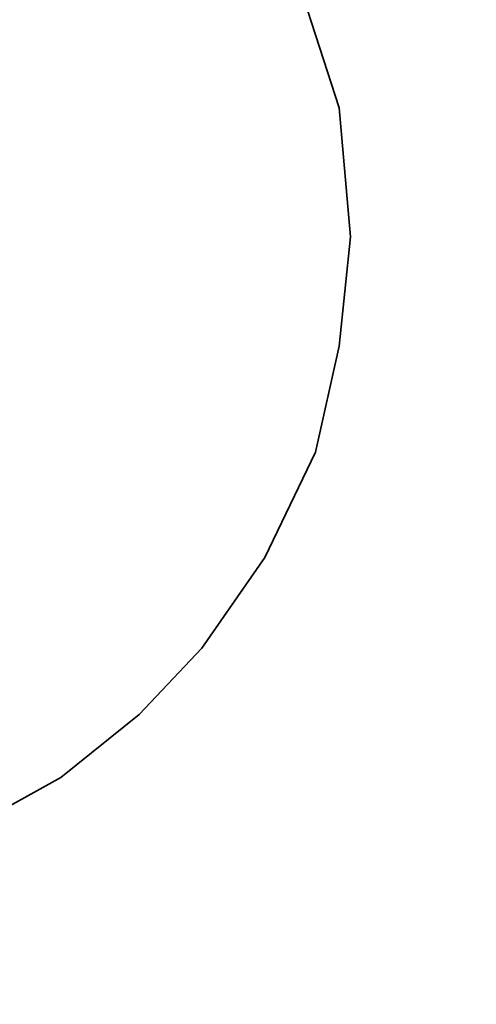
# Model space of a CAD drawing. Extents: x -178 to 287, y 74 to 351.
# Tile 31 of 48: x 209.758 to 210.171, y 142.61 to 143.501. Entities that reach past the tile are written whole.
import ezdxf

# ---------------------------------------------------------------- set-up
doc = ezdxf.new("R2010")
doc.units = 0
doc.header["$LTSCALE"] = 3
doc.header["$MEASUREMENT"] = 0
doc.layers.add('DIM', color=4, linetype='CONTINUOUS')
doc.layers.add('layer 1', color=7, linetype='CONTINUOUS')

# ---------------------------------------------------------------- blocks, each defined once
blk = doc.blocks.new('TBI MOTION logo(完整正式版)')
at = {"layer": 'layer 1', "color": 22, "lineweight": 35}
blk.add_open_spline([(-64.65375, -6.863749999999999), (-64.65375, -6.863749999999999), (-64.84375, -7.296249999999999), (-64.84375, -7.296249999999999), (-64.84375, -7.296249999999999), (-64.84375, -7.296249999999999), (-64.86875, -7.34375), (-64.86875, -7.34375), (-64.86875, -7.34375), (-64.86875, -7.34375), (-64.86875, -7.36875), (-64.86875, -7.36875), (-64.86875, -7.36875), (-64.86875, -7.36875), (-65.15375, -7.653749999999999), (-65.15375, -7.653749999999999), (-65.15375, -7.653749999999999), (-65.15375, -7.653749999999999), (-65.17875, -7.653749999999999), (-65.17875, -7.653749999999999), (-65.17875, -7.653749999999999), (-65.17875, -7.653749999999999), (-65.20375, -7.678749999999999), (-65.20375, -7.678749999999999), (-65.20375, -7.678749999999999), (-65.20375, -7.678749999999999), (-65.58875, -7.871249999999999), (-65.58875, -7.871249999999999), (-65.58875, -7.871249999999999), (-65.58875, -7.871249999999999), (-65.63375, -7.871249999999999), (-65.63375, -7.871249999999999), (-65.63375, -7.871249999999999), (-65.63375, -7.871249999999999), (-65.65875, -7.893749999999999), (-65.65875, -7.893749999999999), (-65.65875, -7.893749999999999), (-65.65875, -7.893749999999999), (-66.09375, -7.943749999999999), (-66.09375, -7.943749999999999), (-66.09375, -7.943749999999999), (-66.09375, -7.943749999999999), (-66.11375, -7.943749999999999), (-66.11375, -7.943749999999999), (-66.11375, -7.943749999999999), (-66.11375, -7.943749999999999), (-66.16375, -7.943749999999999), (-66.16375, -7.943749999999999), (-66.16375, -7.943749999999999), (-66.16375, -7.943749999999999), (-66.30875, -7.943749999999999), (-66.30875, -7.943749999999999), (-66.30875, -7.943749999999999), (-66.30875, -7.943749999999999), (-66.69375, -7.943749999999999), (-66.69375, -7.943749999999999), (-66.69375, -7.943749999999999), (-66.69375, -7.943749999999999), (-67.07375, -7.943749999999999), (-67.07375, -7.943749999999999), (-67.07375, -7.943749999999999), (-67.07375, -7.943749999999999), (-67.12375, -7.943749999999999), (-67.12375, -7.943749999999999), (-67.12375, -7.943749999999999), (-67.12375, -7.943749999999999), (-67.12375, -7.966249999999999), (-67.12375, -7.966249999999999), (-67.12375, -7.966249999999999), (-67.12375, -7.966249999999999), (-67.14875, -7.991249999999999), (-67.14875, -7.991249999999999), (-67.14875, -7.991249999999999), (-67.14875, -7.991249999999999), (-67.24375, -8.34875), (-67.24375, -8.34875), (-67.24375, -8.34875), (-67.24375, -8.34875), (-67.31374999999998, -8.68625), (-67.31374999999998, -8.68625), (-67.31374999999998, -8.68625), (-67.31374999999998, -8.68625), (-67.26874999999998, -8.68625), (-67.26874999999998, -8.68625), (-67.26874999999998, -8.68625), (-67.26874999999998, -8.68625), (-67.07375, -8.68625), (-67.07375, -8.68625), (-67.07375, -8.68625), (-67.07375, -8.68625), (-66.54875, -8.68625), (-66.54875, -8.68625), (-66.54875, -8.68625), (-66.54875, -8.68625), (-65.82625, -8.68625), (-65.82625, -8.68625), (-65.82625, -8.68625), (-65.82625, -8.68625), (-65.01375, -8.68625), (-65.01375, -8.68625), (-65.01375, -8.68625), (-65.01375, -8.68625), (-64.05375, -8.68625), (-64.05375, -8.68625), (-64.05375, -8.68625), (-64.05375, -8.68625), (-62.08375, -8.68625), (-62.08375, -8.68625), (-62.08375, -8.68625), (-62.08375, -8.68625), (-60.06875, -8.68625), (-60.06875, -8.68625), (-60.06875, -8.68625), (-60.06875, -8.68625), (-59.10875, -8.68625), (-59.10875, -8.68625), (-59.10875, -8.68625), (-59.10875, -8.68625), (-58.29375, -8.68625), (-58.29375, -8.68625), (-58.29375, -8.68625), (-58.29375, -8.68625), (-57.57374999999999, -8.68625), (-57.57374999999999, -8.68625), (-57.57374999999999, -8.68625), (-57.57374999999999, -8.68625), (-57.04875, -8.68625), (-57.04875, -8.68625), (-57.04875, -8.68625), (-57.04875, -8.68625), (-56.85375, -8.68625), (-56.85375, -8.68625), (-56.85375, -8.68625), (-56.85375, -8.68625), (-56.70875, -8.68625), (-56.70875, -8.68625), (-56.70875, -8.68625), (-56.70875, -8.68625), (-56.61375, -8.68625), (-56.61375, -8.68625), (-56.61375, -8.68625), (-56.61375, -8.68625), (-56.56875, -8.68625), (-56.56875, -8.68625), (-56.56875, -8.68625), (-56.56875, -8.68625), (-55.65375, -8.638749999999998), (-55.65375, -8.638749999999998), (-55.65375, -8.638749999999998), (-55.65375, -8.638749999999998), (-54.76874999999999, -8.51875), (-54.76874999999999, -8.51875), (-54.76874999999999, -8.51875), (-54.76874999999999, -8.51875), (-53.90375, -8.30375), (-53.90375, -8.30375), (-53.90375, -8.30375), (-53.90375, -8.30375), (-53.08875, -8.03875), (-53.08875, -8.03875), (-53.08875, -8.03875), (-53.08875, -8.03875), (-52.34375, -7.653749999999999), (-52.34375, -7.653749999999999), (-52.34375, -7.653749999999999), (-52.34375, -7.653749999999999), (-51.69875, -7.296249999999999), (-51.69875, -7.296249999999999), (-51.69875, -7.296249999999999), (-51.69875, -7.296249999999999), (-51.21875, -6.911249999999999), (-51.21875, -6.911249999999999), (-51.21875, -6.911249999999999), (-51.21875, -6.911249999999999), (-50.83375, -6.50375), (-50.83375, -6.50375), (-50.83375, -6.50375), (-50.83375, -6.50375), (-50.44875, -5.94875), (-50.44875, -5.94875), (-50.44875, -5.94875), (-50.44875, -5.94875), (-50.13875, -5.303749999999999), (-50.13875, -5.303749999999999), (-50.13875, -5.303749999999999), (-50.13875, -5.303749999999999), (-49.99375, -4.653749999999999), (-49.99375, -4.653749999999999), (-49.99375, -4.653749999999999), (-49.99375, -4.653749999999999), (-49.92375, -3.98375), (-49.92375, -3.98375), (-49.92375, -3.98375), (-49.92375, -3.98375), (-49.99375, -3.19374), (-49.99375, -3.19374), (-49.99375, -3.19374), (-49.99375, -3.19374), (-50.23374, -2.44874), (-50.23374, -2.44874), (-50.23374, -2.44874), (-50.23374, -2.44874), (-50.59375, -1.87374), (-50.59375, -1.87374), (-50.59375, -1.87374), (-50.59375, -1.87374), (-51.09875, -1.31874), (-51.09875, -1.31874), (-51.09875, -1.31874), (-51.09875, -1.31874), (-51.74375, -0.81875), (-51.74375, -0.81875), (-51.74375, -0.81875), (-51.74375, -0.81875), (-52.53875, -0.48125), (-52.53875, -0.48125), (-52.53875, -0.48125), (-52.53875, -0.48125), (-53.47375, -0.21875), (-53.47375, -0.21875), (-53.47375, -0.21875), (-53.47375, -0.21875), (-54.52875, -0.04874), (-54.52875, -0.04874), (-54.52875, -0.04874), (-54.52875, -0.04874), (-55.65375, 0.12125), (-55.65375, 0.12125), (-55.65375, 0.12125), (-55.65375, 0.12125), (-54.50375, 0.28624), (-54.50375, 0.28624), (-54.50375, 0.28624), (-54.50375, 0.28624), (-53.83375, 0.38124), (-53.83375, 0.38124), (-53.83375, 0.38124), (-53.83375, 0.38124), (-53.18375, 0.50125), (-53.18375, 0.50125), (-53.18375, 0.50125), (-53.18375, 0.50125), (-52.55875, 0.6687400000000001), (-52.55875, 0.6687400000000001), (-52.55875, 0.6687400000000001), (-52.55875, 0.6687400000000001), (-52.03375, 0.86124), (-52.03375, 0.86124), (-52.03375, 0.86124), (-52.03375, 0.86124), (-51.50374, 1.031239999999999), (-51.50374, 1.031239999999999), (-51.50374, 1.031239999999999), (-51.50374, 1.031239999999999), (-51.09875, 1.271249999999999), (-51.09875, 1.271249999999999), (-51.09875, 1.271249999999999), (-51.09875, 1.271249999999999), (-50.71374999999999, 1.48624), (-50.71374999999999, 1.48624), (-50.71374999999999, 1.48624), (-50.71374999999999, 1.48624), (-50.37625, 1.77625), (-50.37625, 1.77625), (-50.37625, 1.77625), (-50.37625, 1.77625), (-49.82375, 2.37625), (-49.82375, 2.37625), (-49.82375, 2.37625), (-49.82375, 2.37625), (-49.41875, 2.996249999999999), (-49.41875, 2.996249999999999), (-49.41875, 2.996249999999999), (-49.41875, 2.996249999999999), (-49.22375, 3.766249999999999), (-49.22375, 3.766249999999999), (-49.22375, 3.766249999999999), (-49.22375, 3.766249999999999), (-49.15375, 4.50874), (-49.15375, 4.50874), (-49.15375, 4.50874), (-49.15375, 4.50874), (-49.20374999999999, 5.251249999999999), (-49.20374999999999, 5.251249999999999), (-49.20374999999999, 5.251249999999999), (-49.20374999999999, 5.251249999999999), (-49.41875, 5.926249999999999), (-49.41875, 5.926249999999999), (-49.41875, 5.926249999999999), (-49.41875, 5.926249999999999), (-49.77875, 6.47625), (-49.77875, 6.47625), (-49.77875, 6.47625), (-49.77875, 6.47625), (-50.33125, 7.026239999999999), (-50.33125, 7.026239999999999), (-50.33125, 7.026239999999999), (-50.33125, 7.026239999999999), (-51.00125, 7.43625), (-51.00125, 7.43625), (-51.00125, 7.43625), (-51.00125, 7.43625), (-51.79375, 7.72625), (-51.79375, 7.72625), (-51.79375, 7.72625), (-51.79375, 7.72625), (-52.72874999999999, 7.891239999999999), (-52.72874999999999, 7.891239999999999), (-52.72874999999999, 7.891239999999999), (-52.72874999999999, 7.891239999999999), (-53.83375, 7.98625), (-53.83375, 7.98625), (-53.83375, 7.98625), (-53.83375, 7.98625), (-53.92875, 7.98625), (-53.92875, 7.98625), (-53.92875, 7.98625), (-53.92875, 7.98625), (-54.26375, 7.98625), (-54.26375, 7.98625), (-54.26375, 7.98625), (-54.26375, 7.98625), (-54.74375, 7.98625), (-54.74375, 7.98625), (-54.74375, 7.98625), (-54.74375, 7.98625), (-55.36875, 7.98625), (-55.36875, 7.98625), (-55.36875, 7.98625), (-55.36875, 7.98625), (-56.13375, 7.98625), (-56.13375, 7.98625), (-56.13375, 7.98625), (-56.13375, 7.98625), (-56.94874999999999, 7.98625), (-56.94874999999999, 7.98625), (-56.94874999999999, 7.98625), (-56.94874999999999, 7.98625), (-58.77625, 7.98625), (-58.77625, 7.98625), (-58.77625, 7.98625), (-58.77625, 7.98625), (-60.59875, 7.98625), (-60.59875, 7.98625), (-60.59875, 7.98625), (-60.59875, 7.98625), (-61.41375, 7.98625), (-61.41375, 7.98625), (-61.41375, 7.98625), (-61.41375, 7.98625), (-62.17875, 7.98625), (-62.17875, 7.98625), (-62.17875, 7.98625), (-62.17875, 7.98625), (-62.80375, 7.98625), (-62.80375, 7.98625), (-62.80375, 7.98625), (-62.80375, 7.98625), (-63.30625, 7.98625), (-63.30625, 7.98625), (-63.30625, 7.98625), (-63.30625, 7.98625), (-63.57375, 7.98625), (-63.57375, 7.98625), (-63.57375, 7.98625), (-63.57375, 7.98625), (-63.57375, 7.96375), (-63.57375, 7.96375), (-63.57375, 7.96375), (-63.57375, 7.96375), (-63.59875, 7.94125), (-63.59875, 7.94125), (-63.59875, 7.94125), (-63.59875, 7.94125), (-63.69375, 7.55625), (-63.69375, 7.55625), (-63.69375, 7.55625), (-63.69375, 7.55625), (-63.76375, 7.246239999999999), (-63.76375, 7.246239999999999), (-63.76375, 7.246239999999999), (-63.76375, 7.246239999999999), (-63.23875000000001, 7.246239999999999), (-63.23875000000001, 7.246239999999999), (-63.23875000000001, 7.246239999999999), (-63.23875000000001, 7.246239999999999), (-62.75875, 7.246239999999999), (-62.75875, 7.246239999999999), (-62.75875, 7.246239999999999), (-62.75875, 7.246239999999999), (-62.61124999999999, 7.246239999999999), (-62.61124999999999, 7.246239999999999), (-62.61124999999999, 7.246239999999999), (-62.61124999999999, 7.246239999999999), (-62.56624999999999, 7.246239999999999), (-62.56624999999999, 7.246239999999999), (-62.56624999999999, 7.246239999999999), (-62.56624999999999, 7.246239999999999), (-62.22875, 7.246239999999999), (-62.22875, 7.246239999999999), (-62.22875, 7.246239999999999), (-62.22875, 7.246239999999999), (-62.20375, 7.246239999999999), (-62.20375, 7.246239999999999), (-62.20375, 7.246239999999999), (-62.20375, 7.246239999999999), (-62.17875, 7.21875), (-62.17875, 7.21875), (-62.17875, 7.21875), (-62.17875, 7.21875), (-61.96374999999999, 7.171249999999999), (-61.96374999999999, 7.171249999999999), (-61.96374999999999, 7.171249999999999), (-61.96374999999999, 7.171249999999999), (-61.72375, 7.126239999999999), (-61.72375, 7.126239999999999), (-61.72375, 7.126239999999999), (-61.72375, 7.126239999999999), (-61.70374999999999, 7.126239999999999), (-61.70374999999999, 7.126239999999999), (-61.70374999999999, 7.126239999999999), (-61.70374999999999, 7.126239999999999), (-61.55875, 7.076239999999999), (-61.55875, 7.076239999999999), (-61.55875, 7.076239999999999), (-61.55875, 7.076239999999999), (-61.50875, 7.076239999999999), (-61.50875, 7.076239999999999), (-61.50875, 7.076239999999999), (-61.50875, 7.076239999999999), (-61.48375, 7.026239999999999), (-61.48375, 7.026239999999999), (-61.48375, 7.026239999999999), (-61.48375, 7.026239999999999), (-61.31875, 6.83375), (-61.31875, 6.83375), (-61.31875, 6.83375), (-61.31875, 6.83375), (-61.29375, 6.81125), (-61.29375, 6.81125), (-61.29375, 6.81125), (-61.29375, 6.81125), (-61.29375, 6.786249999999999), (-61.29375, 6.786249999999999), (-61.29375, 6.786249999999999), (-61.29375, 6.786249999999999), (-61.19875, 6.50124), (-61.19875, 6.50124), (-61.19875, 6.50124), (-61.19875, 6.50124), (-61.17375, 6.45124), (-61.17375, 6.45124), (-61.17375, 6.45124), (-61.17375, 6.45124), (-61.19875, 6.40625), (-61.19875, 6.40625), (-61.19875, 6.40625), (-61.19875, 6.40625), (-61.26875, 5.99624), (-61.26875, 5.99624), (-61.26875, 5.99624), (-61.26875, 5.99624), (-61.26875, 5.85125), (-61.26875, 5.85125), (-61.26875, 5.85125), (-61.26875, 5.85125), (-61.26875, 5.826249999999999), (-61.26875, 5.826249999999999), (-61.26875, 5.826249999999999), (-61.26875, 5.826249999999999), (-61.29375, 5.80625), (-61.29375, 5.80625), (-61.29375, 5.80625), (-61.29375, 5.80625), (-61.34125, 5.661249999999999), (-61.34125, 5.661249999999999), (-61.34125, 5.661249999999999), (-61.34125, 5.661249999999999), (-61.41375, 5.44625), (-61.41375, 5.44625), (-61.41375, 5.44625), (-61.41375, 5.44625), (-61.48375, 5.15625), (-61.48375, 5.15625), (-61.48375, 5.15625), (-61.48375, 5.15625), (-61.58375, 4.82124), (-61.58375, 4.82124), (-61.58375, 4.82124), (-61.58375, 4.82124), (-61.79875, 4.00375), (-61.79875, 4.00375), (-61.79875, 4.00375), (-61.79875, 4.00375), (-62.05875, 2.996249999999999), (-62.05875, 2.996249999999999), (-62.05875, 2.996249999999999), (-62.05875, 2.996249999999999), (-62.34875, 1.916249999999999), (-62.34875, 1.916249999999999), (-62.34875, 1.916249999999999), (-62.34875, 1.916249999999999), (-62.97375, -0.41124), (-62.97375, -0.41124), (-62.97375, -0.41124), (-62.97375, -0.41124), (-63.59875, -2.75875), (-63.59875, -2.75875), (-63.59875, -2.75875), (-63.59875, -2.75875), (-63.88374999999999, -3.863739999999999), (-63.88374999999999, -3.863739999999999), (-63.88374999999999, -3.863739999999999), (-63.88374999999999, -3.863739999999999), (-64.14875, -4.823739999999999), (-64.14875, -4.823739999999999), (-64.14875, -4.823739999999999), (-64.14875, -4.823739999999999), (-64.36375, -5.64125), (-64.36375, -5.64125), (-64.36375, -5.64125), (-64.36375, -5.64125), (-64.43625, -5.97625), (-64.43625, -5.97625), (-64.43625, -5.97625), (-64.43625, -5.97625), (-64.50875, -6.286249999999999), (-64.50875, -6.286249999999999), (-64.50875, -6.286249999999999), (-64.50875, -6.286249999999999), (-64.50875, -6.308749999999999), (-64.50875, -6.308749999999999), (-64.50875, -6.308749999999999), (-64.50875, -6.308749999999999), (-64.57875, -6.50375), (-64.57875, -6.50375), (-64.57875, -6.50375), (-64.57875, -6.50375), (-64.62875, -6.69625), (-64.62875, -6.69625), (-64.62875, -6.69625), (-64.62875, -6.69625), (-64.62875, -6.768749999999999), (-64.62875, -6.768749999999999), (-64.62875, -6.768749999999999), (-64.62875, -6.768749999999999), (-64.62875, -6.813749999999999), (-64.62875, -6.813749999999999), (-64.62875, -6.813749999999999), (-64.62875, -6.813749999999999), (-64.62875, -6.83875), (-64.62875, -6.83875), (-64.62875, -6.83875), (-64.62875, -6.83875), (-64.65375, -6.863749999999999), (-64.65375, -6.863749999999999)], degree=3, knots=[0, 0, 0, 0, 0.0071942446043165, 0.0071942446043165, 0.0071942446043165, 0.0071942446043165, 0.0143884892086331, 0.0143884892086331, 0.0143884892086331, 0.0143884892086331, 0.0215827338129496, 0.0215827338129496, 0.0215827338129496, 0.0215827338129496, 0.0287769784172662, 0.0287769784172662, 0.0287769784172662, 0.0287769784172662, 0.0359712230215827, 0.0359712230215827, 0.0359712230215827, 0.0359712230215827, 0.0431654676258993, 0.0431654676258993, 0.0431654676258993, 0.0431654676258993, 0.0503597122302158, 0.0503597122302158, 0.0503597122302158, 0.0503597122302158, 0.0575539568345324, 0.0575539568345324, 0.0575539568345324, 0.0575539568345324, 0.0647482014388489, 0.0647482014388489, 0.0647482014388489, 0.0647482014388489, 0.0719424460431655, 0.0719424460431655, 0.0719424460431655, 0.0719424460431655, 0.079136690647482, 0.079136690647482, 0.079136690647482, 0.079136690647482, 0.0863309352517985, 0.0863309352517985, 0.0863309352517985, 0.0863309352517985, 0.0935251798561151, 0.0935251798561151, 0.0935251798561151, 0.0935251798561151, 0.1007194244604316, 0.1007194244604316, 0.1007194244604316, 0.1007194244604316, 0.1079136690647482, 0.1079136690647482, 0.1079136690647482, 0.1079136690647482, 0.1151079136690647, 0.1151079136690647, 0.1151079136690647, 0.1151079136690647, 0.1223021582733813, 0.1223021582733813, 0.1223021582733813, 0.1223021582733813, 0.1294964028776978, 0.1294964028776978, 0.1294964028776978, 0.1294964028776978, 0.1366906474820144, 0.1366906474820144, 0.1366906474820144, 0.1366906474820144, 0.1438848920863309, 0.1438848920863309, 0.1438848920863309, 0.1438848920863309, 0.1510791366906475, 0.1510791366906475, 0.1510791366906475, 0.1510791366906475, 0.158273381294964, 0.158273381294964, 0.158273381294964, 0.158273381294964, 0.1654676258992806, 0.1654676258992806, 0.1654676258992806, 0.1654676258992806, 0.1726618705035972, 0.1726618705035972, 0.1726618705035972, 0.1726618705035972, 0.1798561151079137, 0.1798561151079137, 0.1798561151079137, 0.1798561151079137, 0.1870503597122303, 0.1870503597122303, 0.1870503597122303, 0.1870503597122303, 0.1942446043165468, 0.1942446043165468, 0.1942446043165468, 0.1942446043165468, 0.2014388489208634, 0.2014388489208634, 0.2014388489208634, 0.2014388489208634, 0.2086330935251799, 0.2086330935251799, 0.2086330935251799, 0.2086330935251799, 0.2158273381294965, 0.2158273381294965, 0.2158273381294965, 0.2158273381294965, 0.2230215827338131, 0.2230215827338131, 0.2230215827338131, 0.2230215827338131, 0.2302158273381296, 0.2302158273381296, 0.2302158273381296, 0.2302158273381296, 0.2374100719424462, 0.2374100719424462, 0.2374100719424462, 0.2374100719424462, 0.2446043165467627, 0.2446043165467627, 0.2446043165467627, 0.2446043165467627, 0.2517985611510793, 0.2517985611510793, 0.2517985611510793, 0.2517985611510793, 0.2589928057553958, 0.2589928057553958, 0.2589928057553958, 0.2589928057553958, 0.2661870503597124, 0.2661870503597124, 0.2661870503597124, 0.2661870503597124, 0.273381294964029, 0.273381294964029, 0.273381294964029, 0.273381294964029, 0.2805755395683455, 0.2805755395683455, 0.2805755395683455, 0.2805755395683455, 0.2877697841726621, 0.2877697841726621, 0.2877697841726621, 0.2877697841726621, 0.2949640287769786, 0.2949640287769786, 0.2949640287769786, 0.2949640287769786, 0.3021582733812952, 0.3021582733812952, 0.3021582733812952, 0.3021582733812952, 0.3093525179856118, 0.3093525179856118, 0.3093525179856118, 0.3093525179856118, 0.3165467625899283, 0.3165467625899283, 0.3165467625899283, 0.3165467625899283, 0.3237410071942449, 0.3237410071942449, 0.3237410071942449, 0.3237410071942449, 0.3309352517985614, 0.3309352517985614, 0.3309352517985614, 0.3309352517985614, 0.338129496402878, 0.338129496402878, 0.338129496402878, 0.338129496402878, 0.3453237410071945, 0.3453237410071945, 0.3453237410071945, 0.3453237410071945, 0.3525179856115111, 0.3525179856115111, 0.3525179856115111, 0.3525179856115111, 0.3597122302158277, 0.3597122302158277, 0.3597122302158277, 0.3597122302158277, 0.3669064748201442, 0.3669064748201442, 0.3669064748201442, 0.3669064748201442, 0.3741007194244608, 0.3741007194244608, 0.3741007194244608, 0.3741007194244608, 0.3812949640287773, 0.3812949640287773, 0.3812949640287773, 0.3812949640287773, 0.3884892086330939, 0.3884892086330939, 0.3884892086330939, 0.3884892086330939, 0.3956834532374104, 0.3956834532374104, 0.3956834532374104, 0.3956834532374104, 0.4028776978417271, 0.4028776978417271, 0.4028776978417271, 0.4028776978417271, 0.4100719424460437, 0.4100719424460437, 0.4100719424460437, 0.4100719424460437, 0.4172661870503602, 0.4172661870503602, 0.4172661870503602, 0.4172661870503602, 0.4244604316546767, 0.4244604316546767, 0.4244604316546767, 0.4244604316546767, 0.4316546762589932, 0.4316546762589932, 0.4316546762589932, 0.4316546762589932, 0.4388489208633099, 0.4388489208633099, 0.4388489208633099, 0.4388489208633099, 0.4460431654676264, 0.4460431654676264, 0.4460431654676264, 0.4460431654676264, 0.453237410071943, 0.453237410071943, 0.453237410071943, 0.453237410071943, 0.4604316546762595, 0.4604316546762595, 0.4604316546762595, 0.4604316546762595, 0.467625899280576, 0.467625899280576, 0.467625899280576, 0.467625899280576, 0.4748201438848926, 0.4748201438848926, 0.4748201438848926, 0.4748201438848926, 0.4820143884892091, 0.4820143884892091, 0.4820143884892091, 0.4820143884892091, 0.4892086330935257, 0.4892086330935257, 0.4892086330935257, 0.4892086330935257, 0.4964028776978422, 0.4964028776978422, 0.4964028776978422, 0.4964028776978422, 0.5035971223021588, 0.5035971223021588, 0.5035971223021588, 0.5035971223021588, 0.5107913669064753, 0.5107913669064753, 0.5107913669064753, 0.5107913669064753, 0.5179856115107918, 0.5179856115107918, 0.5179856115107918, 0.5179856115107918, 0.5251798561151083, 0.5251798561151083, 0.5251798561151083, 0.5251798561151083, 0.5323741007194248, 0.5323741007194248, 0.5323741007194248, 0.5323741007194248, 0.5395683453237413, 0.5395683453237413, 0.5395683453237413, 0.5395683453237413, 0.5467625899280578, 0.5467625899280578, 0.5467625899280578, 0.5467625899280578, 0.5539568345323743, 0.5539568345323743, 0.5539568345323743, 0.5539568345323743, 0.5611510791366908, 0.5611510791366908, 0.5611510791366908, 0.5611510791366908, 0.5683453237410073, 0.5683453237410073, 0.5683453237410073, 0.5683453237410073, 0.5755395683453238, 0.5755395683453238, 0.5755395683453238, 0.5755395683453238, 0.5827338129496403, 0.5827338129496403, 0.5827338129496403, 0.5827338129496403, 0.5899280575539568, 0.5899280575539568, 0.5899280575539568, 0.5899280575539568, 0.5971223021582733, 0.5971223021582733, 0.5971223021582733, 0.5971223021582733, 0.60431654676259, 0.60431654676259, 0.60431654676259, 0.60431654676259, 0.6115107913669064, 0.6115107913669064, 0.6115107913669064, 0.6115107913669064, 0.618705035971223, 0.618705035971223, 0.618705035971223, 0.618705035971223, 0.6258992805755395, 0.6258992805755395, 0.6258992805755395, 0.6258992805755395, 0.633093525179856, 0.633093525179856, 0.633093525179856, 0.633093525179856, 0.6402877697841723, 0.6402877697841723, 0.6402877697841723, 0.6402877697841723, 0.6474820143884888, 0.6474820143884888, 0.6474820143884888, 0.6474820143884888, 0.6546762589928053, 0.6546762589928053, 0.6546762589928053, 0.6546762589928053, 0.6618705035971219, 0.6618705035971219, 0.6618705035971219, 0.6618705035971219, 0.6690647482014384, 0.6690647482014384, 0.6690647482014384, 0.6690647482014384, 0.6762589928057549, 0.6762589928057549, 0.6762589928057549, 0.6762589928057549, 0.6834532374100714, 0.6834532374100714, 0.6834532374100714, 0.6834532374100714, 0.6906474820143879, 0.6906474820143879, 0.6906474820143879, 0.6906474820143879, 0.6978417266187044, 0.6978417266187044, 0.6978417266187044, 0.6978417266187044, 0.7050359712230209, 0.7050359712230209, 0.7050359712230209, 0.7050359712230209, 0.7122302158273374, 0.7122302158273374, 0.7122302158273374, 0.7122302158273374, 0.7194244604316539, 0.7194244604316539, 0.7194244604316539, 0.7194244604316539, 0.7266187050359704, 0.7266187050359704, 0.7266187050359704, 0.7266187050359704, 0.7338129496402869, 0.7338129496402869, 0.7338129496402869, 0.7338129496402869, 0.7410071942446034, 0.7410071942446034, 0.7410071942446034, 0.7410071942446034, 0.7482014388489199, 0.7482014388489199, 0.7482014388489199, 0.7482014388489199, 0.7553956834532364, 0.7553956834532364, 0.7553956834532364, 0.7553956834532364, 0.7625899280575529, 0.7625899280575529, 0.7625899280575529, 0.7625899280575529, 0.7697841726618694, 0.7697841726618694, 0.7697841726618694, 0.7697841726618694, 0.7769784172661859, 0.7769784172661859, 0.7769784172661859, 0.7769784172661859, 0.7841726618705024, 0.7841726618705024, 0.7841726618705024, 0.7841726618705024, 0.7913669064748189, 0.7913669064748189, 0.7913669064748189, 0.7913669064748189, 0.7985611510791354, 0.7985611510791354, 0.7985611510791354, 0.7985611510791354, 0.8057553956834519, 0.8057553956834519, 0.8057553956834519, 0.8057553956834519, 0.8129496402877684, 0.8129496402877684, 0.8129496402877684, 0.8129496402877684, 0.8201438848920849, 0.8201438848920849, 0.8201438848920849, 0.8201438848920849, 0.8273381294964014, 0.8273381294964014, 0.8273381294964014, 0.8273381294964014, 0.8345323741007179, 0.8345323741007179, 0.8345323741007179, 0.8345323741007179, 0.8417266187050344, 0.8417266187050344, 0.8417266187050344, 0.8417266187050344, 0.8489208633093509, 0.8489208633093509, 0.8489208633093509, 0.8489208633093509, 0.8561151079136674, 0.8561151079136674, 0.8561151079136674, 0.8561151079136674, 0.8633093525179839, 0.8633093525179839, 0.8633093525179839, 0.8633093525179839, 0.8705035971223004, 0.8705035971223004, 0.8705035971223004, 0.8705035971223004, 0.8776978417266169, 0.8776978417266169, 0.8776978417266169, 0.8776978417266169, 0.8848920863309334, 0.8848920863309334, 0.8848920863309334, 0.8848920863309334, 0.8920863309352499, 0.8920863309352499, 0.8920863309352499, 0.8920863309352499, 0.8992805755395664, 0.8992805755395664, 0.8992805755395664, 0.8992805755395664, 0.9064748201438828, 0.9064748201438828, 0.9064748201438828, 0.9064748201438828, 0.9136690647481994, 0.9136690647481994, 0.9136690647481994, 0.9136690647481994, 0.9208633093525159, 0.9208633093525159, 0.9208633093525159, 0.9208633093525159, 0.9280575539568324, 0.9280575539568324, 0.9280575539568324, 0.9280575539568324, 0.9352517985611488, 0.9352517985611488, 0.9352517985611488, 0.9352517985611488, 0.9424460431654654, 0.9424460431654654, 0.9424460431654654, 0.9424460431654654, 0.9496402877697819, 0.9496402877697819, 0.9496402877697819, 0.9496402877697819, 0.9568345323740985, 0.9568345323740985, 0.9568345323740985, 0.9568345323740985, 0.9640287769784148, 0.9640287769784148, 0.9640287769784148, 0.9640287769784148, 0.9712230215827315, 0.9712230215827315, 0.9712230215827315, 0.9712230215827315, 0.978417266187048, 0.978417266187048, 0.978417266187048, 0.978417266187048, 0.9856115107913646, 0.9856115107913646, 0.9856115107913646, 0.9856115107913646, 0.9928057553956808, 0.9928057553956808, 0.9928057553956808, 0.9928057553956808, 1, 1, 1, 1], dxfattribs=at)

msp = doc.modelspace()

# ---------------------------------------------------------------- block references
at = {"layer": 'DIM', "color": 7, "xscale": 0.1478062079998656, "yscale": 0.1478062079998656, "zscale": 0.1478062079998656}
msp.add_blockref('TBI MOTION logo(完整正式版)', (217.4365546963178, 143.8936023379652), dxfattribs=at)

doc.saveas('drawing.dxf')
